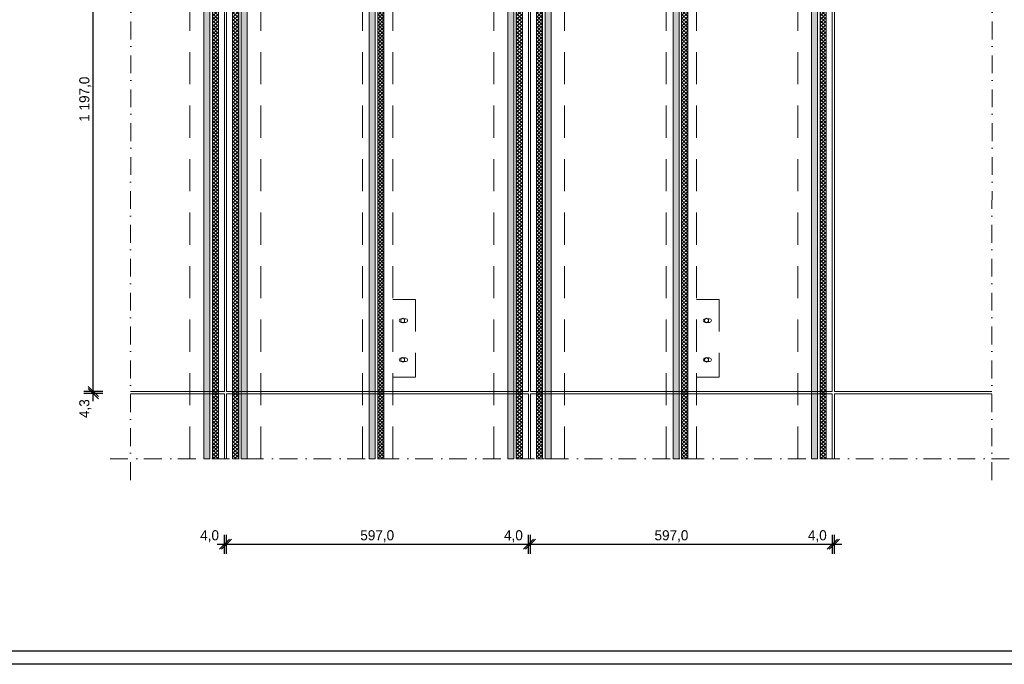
# Model space of a CAD drawing. Extents: x -106566 to -43002, y 22119 to 47619.
# Tile 10 of 24: x -74727 to -55254, y 22119 to 34869. Entities that reach past the tile are written whole.
import ezdxf

# ---------------------------------------------------------------- set-up
doc = ezdxf.new("R2010")
doc.units = 0
doc.header["$MEASUREMENT"] = 0
doc.linetypes.add('Dot & Dashed', pattern=[670.277762, 352.777767, -176.388884, 0, -141.111112])
doc.linetypes.add('Przerywana długa', pattern=[1058.333302, 634.99999, -423.333311])
for name, color, linetype, lineweight, true_color in [('2D Drafting - General_Pen_No__2', 7, 'Continuous', 15, 0x7f7f7f), ('2D Drafting - General_Pen_No__5', 7, 'Continuous', 25, 0x40a5ff), ('Wymiarowanie_Pen_No__5', 7, 'Continuous', 25, 0x40a5ff)]:
    doc.layers.add(name, color=color, linetype=linetype, lineweight=lineweight, true_color=true_color)
doc.layers.add('Wymiarowanie', color=7, linetype='Continuous')
doc.styles.add('GENERATED_STYLE_1', font='txt')
doc.dimstyles.new('GENERATED_STYLE__1', dxfattribs={"dimtxt": 200, "dimasz": 190, "dimexe": 0.18, "dimexo": 0, "dimgap": 0.09, "dimtad": 1, "dimdec": 1, "dimlfac": 0.1, "dimzin": 0, "dimdsep": 46, "dimtxsty": 'GENERATED_STYLE_1', "dimblk": 'ARROWHEAD_6', "dimblk1": 'ARROWHEAD_6', "dimblk2": 'ARROWHEAD_6', "dimcen": 0.09, "dimclrd": 256, "dimclre": 256, "dimclrt": 256, "dimadec": 0, "dimazin": 0, "dimtfac": 1, "dimtdec": 4, "dimtmove": 0, "dimatfit": 3, "dimfxl": 0, "dimtolj": 1, "dimtzin": 0, "dimarcsym": 0})
doc.dimstyles.new('GENERATED_STYLE__2', dxfattribs={"dimtxt": 200, "dimasz": 190, "dimexe": 0.18, "dimexo": 0, "dimgap": 0.09, "dimtad": 1, "dimtih": 1, "dimtoh": 1, "dimdec": 1, "dimlfac": 0.1, "dimzin": 0, "dimdsep": 46, "dimtxsty": 'GENERATED_STYLE_1', "dimblk": 'ARROWHEAD_6', "dimblk1": 'ARROWHEAD_6', "dimblk2": 'ARROWHEAD_6', "dimcen": 0.09, "dimclrd": 256, "dimclre": 256, "dimclrt": 256, "dimadec": 0, "dimazin": 0, "dimtfac": 1, "dimtdec": 4, "dimtmove": 0, "dimatfit": 3, "dimfxl": 0, "dimtolj": 1, "dimtzin": 0, "dimarcsym": 0})
pattern_1 = [(45, (0, 0), (-70.71068, 70.71068), [75, -25]), (45, (7e-15, 70.71), (-70.71068, 70.71068), [75, -25])]
pattern_2 = [(45, (0, 0), (-35.35534, 35.35534), []), (135, (0, 0), (35.35534, 35.35534), [])]

# ---------------------------------------------------------------- blocks, each defined once
blk = doc.blocks.new('*D17')
at = {"layer": 'Wymiarowanie_Pen_No__5', "linetype": 'Continuous'}
for p, q in [((-64765, 24394), (-64565, 24594)), ((-64525, 24594), (-64725, 24394)), ((-64665, 24306), (-64665, 24681)), ((-64625, 24306), (-64625, 24681)), ((-64815, 24494), (-64665, 24494)), ((-64665, 24494), (-64625, 24494))]:
    blk.add_line(p, q, dxfattribs=at)
at = {"layer": 'Wymiarowanie_Pen_No__5', "char_height": 200, "attachment_point": 7, "style": 'GENERATED_STYLE_1'}
for s, insert in [('{4,0}', (-65148, 24534)), ('{597,0}', (-62172, 24534)), ('{4,0}', (-59138, 24534))]:
    blk.add_mtext(s, dxfattribs=dict(at, insert=insert))
blk = doc.blocks.new('ARROWHEAD_6')
at = {"color": 0, "linetype": 'Continuous', "lineweight": 0}
for p, q in [((0, 0), (-1, 0)), ((-0.5, -0.5), (0.5, 0.5))]:
    blk.add_line(p, q, dxfattribs=at)
blk = doc.blocks.new('*D18')
at = {"layer": 'Wymiarowanie_Pen_No__5', "linetype": 'Continuous'}
for p, q in [((-64765, 24394), (-64565, 24594)), ((-64525, 24594), (-64725, 24394)), ((-64625, 24306), (-64625, 24681)), ((-58755, 24394), (-58555, 24594)), ((-58515, 24594), (-58715, 24394)), ((-58655, 24306), (-58655, 24681)), ((-64625, 24494), (-58655, 24494))]:
    blk.add_line(p, q, dxfattribs=at)
at = {"layer": 'Wymiarowanie_Pen_No__5', "char_height": 200, "attachment_point": 7, "style": 'GENERATED_STYLE_1'}
for s, insert in [('{4,0}', (-65148, 24534)), ('{597,0}', (-62172, 24534)), ('{4,0}', (-59138, 24534))]:
    blk.add_mtext(s, dxfattribs=dict(at, insert=insert))
blk = doc.blocks.new('*D19')
at = {"layer": 'Wymiarowanie_Pen_No__5', "linetype": 'Continuous'}
for p, q in [((-58755, 24394), (-58555, 24594)), ((-58515, 24594), (-58715, 24394)), ((-58655, 24306), (-58655, 24681)), ((-58615, 24306), (-58615, 24681)), ((-58655, 24494), (-58615, 24494)), ((-58615, 24494), (-58465, 24494))]:
    blk.add_line(p, q, dxfattribs=at)
at = {"layer": 'Wymiarowanie_Pen_No__5', "char_height": 200, "attachment_point": 7, "style": 'GENERATED_STYLE_1'}
for s, insert in [('{4,0}', (-65148, 24534)), ('{597,0}', (-62172, 24534)), ('{4,0}', (-59138, 24534))]:
    blk.add_mtext(s, dxfattribs=dict(at, insert=insert))
blk = doc.blocks.new('*D20')
at = {"layer": 'Wymiarowanie_Pen_No__5', "linetype": 'Continuous'}
for p, q in [((-70775, 24394), (-70575, 24594)), ((-70535, 24594), (-70735, 24394)), ((-70675, 24306), (-70675, 24681)), ((-70635, 24306), (-70635, 24681)), ((-70825, 24494), (-70675, 24494)), ((-70675, 24494), (-70635, 24494))]:
    blk.add_line(p, q, dxfattribs=at)
at = {"layer": 'Wymiarowanie_Pen_No__5', "char_height": 200, "attachment_point": 7, "style": 'GENERATED_STYLE_1'}
for s, insert in [('{4,0}', (-71158, 24534)), ('{597,0}', (-67991, 24534))]:
    blk.add_mtext(s, dxfattribs=dict(at, insert=insert))
blk = doc.blocks.new('*D21')
at = {"layer": 'Wymiarowanie_Pen_No__5', "linetype": 'Continuous'}
for p, q in [((-70775, 24394), (-70575, 24594)), ((-70535, 24594), (-70735, 24394)), ((-70635, 24306), (-70635, 24681)), ((-64765, 24394), (-64565, 24594)), ((-64665, 24306), (-64665, 24681)), ((-70635, 24494), (-64665, 24494)), ((-64665, 24494), (-64515, 24494))]:
    blk.add_line(p, q, dxfattribs=at)
at = {"layer": 'Wymiarowanie_Pen_No__5', "char_height": 200, "attachment_point": 7, "style": 'GENERATED_STYLE_1'}
for s, insert in [('{4,0}', (-71158, 24534)), ('{597,0}', (-67991, 24534))]:
    blk.add_mtext(s, dxfattribs=dict(at, insert=insert))
blk = doc.blocks.new('*D22')
at = {"layer": 'Wymiarowanie_Pen_No__5', "linetype": 'Continuous'}
for p, q in [((-73085, 27515), (-73460, 27515)), ((-73085, 27472), (-73460, 27472)), ((-73372, 27615), (-73172, 27415)), ((-73172, 27372), (-73372, 27572)), ((-73272, 27472), (-73272, 27515)), ((-73272, 27322), (-73272, 27472))]:
    blk.add_line(p, q, dxfattribs=at)
at = {"layer": 'Wymiarowanie_Pen_No__5', "char_height": 200, "attachment_point": 7, "rotation": 90, "style": 'GENERATED_STYLE_1'}
for s, insert in [('{4,0}', (-73312, 39003)), ('{1\xa0197,0}', (-73312, 32850)), ('{4,3}', (-73312, 26990))]:
    blk.add_mtext(s, dxfattribs=dict(at, insert=insert))
blk = doc.blocks.new('*D23')
at = {"layer": 'Wymiarowanie_Pen_No__5', "linetype": 'Continuous'}
for p, q in [((-73372, 39625), (-73172, 39425)), ((-73172, 39385), (-73372, 39585)), ((-73085, 39485), (-73460, 39485)), ((-73272, 27515), (-73272, 39485)), ((-73085, 27515), (-73460, 27515)), ((-73372, 27615), (-73172, 27415)), ((-73172, 27372), (-73372, 27572))]:
    blk.add_line(p, q, dxfattribs=at)
at = {"layer": 'Wymiarowanie_Pen_No__5', "char_height": 200, "attachment_point": 7, "rotation": 90, "style": 'GENERATED_STYLE_1'}
for s, insert in [('{4,0}', (-73312, 39003)), ('{1\xa0197,0}', (-73312, 32850)), ('{4,3}', (-73312, 26990))]:
    blk.add_mtext(s, dxfattribs=dict(at, insert=insert))
blk = doc.blocks.new('*D24')
at = {"layer": 'Wymiarowanie_Pen_No__5', "linetype": 'Continuous'}
for p, q in [((-73372, 39625), (-73172, 39425)), ((-73172, 39385), (-73372, 39585)), ((-73272, 39525), (-73272, 39675)), ((-73085, 39525), (-73460, 39525)), ((-73085, 39485), (-73460, 39485)), ((-73272, 39485), (-73272, 39525))]:
    blk.add_line(p, q, dxfattribs=at)
at = {"layer": 'Wymiarowanie_Pen_No__5', "char_height": 200, "attachment_point": 7, "rotation": 90, "style": 'GENERATED_STYLE_1'}
for s, insert in [('{4,0}', (-73312, 39003)), ('{1\xa0197,0}', (-73312, 32850)), ('{4,3}', (-73312, 26990))]:
    blk.add_mtext(s, dxfattribs=dict(at, insert=insert))

msp = doc.modelspace()

# ---------------------------------------------------------------- hatches: boundary and pattern name
at = {"layer": '2D Drafting - General_Pen_No__2', "linetype": 'Continuous'}
h = msp.add_hatch(dxfattribs=at)
h.set_pattern_fill('Grid_5x5_Diagonal', color=256, style=0, pattern_type=2)
h.set_pattern_definition(pattern_2)
h.paths.add_polyline_path([(-70915.38, 40857.78), (-70915.38, 26184.37), (-70795.38, 26184.37), (-70795.38, 40857.78)], flags=0)
h = msp.add_hatch(dxfattribs=at)
h.set_pattern_fill('Grid_5x5_Diagonal', color=256, style=0, pattern_type=2)
h.set_pattern_definition(pattern_2)
h.paths.add_polyline_path([(-70395.38, 40857.78), (-70395.38, 26184.37), (-70515.38, 26184.37), (-70515.38, 40857.78)], flags=0)
h = msp.add_hatch(dxfattribs=at)
h.set_pattern_fill('Grid_5x5_Diagonal', color=256, style=0, pattern_type=2)
h.set_pattern_definition(pattern_2)
h.paths.add_polyline_path([(-67646.04, 40857.78), (-67646.04, 26184.37), (-67526.04, 26184.37), (-67526.04, 40857.78)], flags=0)
h = msp.add_hatch(dxfattribs=at)
h.set_pattern_fill('Grid_5x5_Diagonal', color=256, style=0, pattern_type=2)
h.set_pattern_definition(pattern_2)
h.paths.add_polyline_path([(-64905.38, 40857.78), (-64905.38, 26184.37), (-64785.38, 26184.37), (-64785.38, 40857.78)], flags=0)
h = msp.add_hatch(dxfattribs=at)
h.set_pattern_fill('Grid_5x5_Diagonal', color=256, style=0, pattern_type=2)
h.set_pattern_definition(pattern_2)
h.paths.add_polyline_path([(-64385.38, 40857.78), (-64385.38, 26184.37), (-64505.38, 26184.37), (-64505.38, 40857.78)], flags=0)
h = msp.add_hatch(dxfattribs=at)
h.set_pattern_fill('Grid_5x5_Diagonal', color=256, style=0, pattern_type=2)
h.set_pattern_definition(pattern_2)
h.paths.add_polyline_path([(-61636.04, 40857.78), (-61636.04, 26184.37), (-61516.04, 26184.37), (-61516.04, 40857.78)], flags=0)
h = msp.add_hatch(dxfattribs=at)
h.set_pattern_fill('Grid_5x5_Diagonal', color=256, style=0, pattern_type=2)
h.set_pattern_definition(pattern_2)
h.paths.add_polyline_path([(-58895.38, 40857.78), (-58895.38, 26184.37), (-58775.38, 26184.37), (-58775.38, 40857.78)], flags=0)
at = {"layer": '2D Drafting - General_Pen_No__5', "linetype": 'Continuous'}
h = msp.add_hatch(dxfattribs=at)
h.set_pattern_fill('Beton', color=256, style=0, pattern_type=2)
h.set_pattern_definition(pattern_1)
h.paths.add_polyline_path([(-71085.38, 40857.78), (-71085.38, 26184.37), (-70965.38, 26184.37), (-70965.38, 40857.78)], flags=0)
h = msp.add_hatch(dxfattribs=at)
h.set_pattern_fill('Beton', color=256, style=0, pattern_type=2)
h.set_pattern_definition(pattern_1)
h.paths.add_polyline_path([(-70225.38, 40857.78), (-70225.38, 26184.37), (-70345.38, 26184.37), (-70345.38, 40857.78)], flags=0)
h = msp.add_hatch(dxfattribs=at)
h.set_pattern_fill('Beton', color=256, style=0, pattern_type=2)
h.set_pattern_definition(pattern_1)
h.paths.add_polyline_path([(-67816.04, 40857.78), (-67816.04, 26184.37), (-67696.04, 26184.37), (-67696.04, 40857.78)], flags=0)
h = msp.add_hatch(dxfattribs=at)
h.set_pattern_fill('Beton', color=256, style=0, pattern_type=2)
h.set_pattern_definition(pattern_1)
h.paths.add_polyline_path([(-65075.38, 40857.78), (-65075.38, 26184.37), (-64955.38, 26184.37), (-64955.38, 40857.78)], flags=0)
h = msp.add_hatch(dxfattribs=at)
h.set_pattern_fill('Beton', color=256, style=0, pattern_type=2)
h.set_pattern_definition(pattern_1)
h.paths.add_polyline_path([(-64215.38, 40857.78), (-64215.38, 26184.37), (-64335.38, 26184.37), (-64335.38, 40857.78)], flags=0)
h = msp.add_hatch(dxfattribs=at)
h.set_pattern_fill('Beton', color=256, style=0, pattern_type=2)
h.set_pattern_definition(pattern_1)
h.paths.add_polyline_path([(-61806.04, 40857.78), (-61806.04, 26184.37), (-61686.04, 26184.37), (-61686.04, 40857.78)], flags=0)
h = msp.add_hatch(dxfattribs=at)
h.set_pattern_fill('Beton', color=256, style=0, pattern_type=2)
h.set_pattern_definition(pattern_1)
h.paths.add_polyline_path([(-59065.38, 40857.78), (-59065.38, 26184.37), (-58945.38, 26184.37), (-58945.38, 40857.78)], flags=0)

# ---------------------------------------------------------------- linework, layer by layer
at = {"layer": '2D Drafting - General_Pen_No__2', "linetype": 'Dot & Dashed'}
for p, q in [((-72539.01, 25764.03), (-72518.98, 44030.36)), ((-55503.53, 25764.03), (-55483.56, 44011.71)), ((-72940.14, 26184.37), (-51862.74, 26184.37))]:
    msp.add_line(p, q, dxfattribs=at)
at = {"layer": '2D Drafting - General_Pen_No__2', "linetype": 'Przerywana długa'}
for p, q in [((-71359.54, 26184.37), (-71359.54, 40857.78)), ((-69959.54, 26184.37), (-69959.54, 40857.78)), ((-67950.38, 26184.37), (-67950.38, 40857.78)), ((-67350.38, 26184.37), (-67350.38, 40857.78)), ((-65349.54, 26184.37), (-65349.54, 40857.78)), ((-63949.54, 26184.37), (-63949.54, 40857.78)), ((-61940.38, 26184.37), (-61940.38, 40857.78)), ((-61340.38, 26184.37), (-61340.38, 40857.78)), ((-59339.54, 26184.37), (-59339.54, 40857.78)), ((-66900.38, 29336.43), (-67350.38, 29336.43)), ((-66900.38, 29336.43), (-66900.38, 27795.86)), ((-60890.38, 29336.43), (-61340.38, 29336.43)), ((-60890.38, 29336.43), (-60890.38, 27795.86)), ((-66900.38, 27795.86), (-67350.38, 27795.86)), ((-60890.38, 27795.86), (-61340.38, 27795.86))]:
    msp.add_line(p, q, dxfattribs=at)
at = {"layer": '2D Drafting - General_Pen_No__2', "linetype": 'Continuous'}
for p, q in [((-70675.38, 27515.14), (-70675.38, 39485.14)), ((-70635.38, 27515.14), (-70635.38, 39485.14)), ((-64665.38, 39485.14), (-64665.38, 27515.14)), ((-64625.38, 27515.14), (-64625.38, 39485.14)), ((-58655.38, 39485.14), (-58655.38, 27515.14)), ((-58615.38, 27515.14), (-58615.38, 39485.14)), ((-67191.19, 28942.08), (-67153.02, 28965.08)), ((-67191.19, 28896.08), (-67191.19, 28942.08)), ((-67191.19, 28896.08), (-67153.02, 28873.08)), ((-67182.88, 28955.38), (-67169.13, 28955.38)), ((-67169.13, 28882.79), (-67182.88, 28882.79)), ((-67114.85, 28942.08), (-67153.02, 28965.08)), ((-67114.85, 28896.08), (-67153.02, 28873.08)), ((-67136.91, 28955.38), (-67092.7, 28955.38)), ((-67092.7, 28882.79), (-67136.91, 28882.79)), ((-67114.85, 28896.08), (-67114.85, 28942.08)), ((-61181.19, 28942.08), (-61143.02, 28965.08)), ((-61181.19, 28896.08), (-61181.19, 28942.08)), ((-61181.19, 28896.08), (-61143.02, 28873.08)), ((-61172.88, 28955.38), (-61159.13, 28955.38)), ((-61159.13, 28882.79), (-61172.88, 28882.79)), ((-61104.85, 28942.08), (-61143.02, 28965.08)), ((-61104.85, 28896.08), (-61143.02, 28873.08)), ((-61126.91, 28955.38), (-61082.7, 28955.38)), ((-61082.7, 28882.79), (-61126.91, 28882.79)), ((-61104.85, 28896.08), (-61104.85, 28942.08)), ((-67191.19, 28166.12), (-67153.02, 28189.12)), ((-67191.19, 28120.12), (-67191.19, 28166.12)), ((-67191.19, 28120.12), (-67153.02, 28097.12)), ((-67182.88, 28179.41), (-67169.13, 28179.41)), ((-67169.13, 28106.82), (-67182.88, 28106.82)), ((-67114.85, 28166.12), (-67153.02, 28189.12)), ((-67114.85, 28120.12), (-67153.02, 28097.12)), ((-67136.91, 28177.54), (-67092.7, 28177.54)), ((-67092.7, 28104.95), (-67136.91, 28104.95)), ((-67114.85, 28120.12), (-67114.85, 28166.12)), ((-61181.19, 28166.12), (-61143.02, 28189.12)), ((-61181.19, 28120.12), (-61181.19, 28166.12)), ((-61181.19, 28120.12), (-61143.02, 28097.12)), ((-61172.88, 28179.41), (-61159.13, 28179.41)), ((-61159.13, 28106.82), (-61172.88, 28106.82)), ((-61104.85, 28166.12), (-61143.02, 28189.12)), ((-61104.85, 28120.12), (-61143.02, 28097.12)), ((-61126.91, 28177.54), (-61082.7, 28177.54)), ((-61082.7, 28104.95), (-61126.91, 28104.95)), ((-61104.85, 28120.12), (-61104.85, 28166.12)), ((-70675.38, 27471.98), (-72537.14, 27471.98)), ((-70675.38, 27515.14), (-72537.09, 27515.14)), ((-70675.38, 27471.98), (-70675.38, 26184.37)), ((-64665.38, 27515.14), (-70635.38, 27515.14)), ((-70635.38, 27471.98), (-70635.38, 26184.37)), ((-64665.38, 27471.98), (-70635.38, 27471.98)), ((-64665.38, 26184.37), (-64665.38, 27471.98)), ((-58655.38, 27515.14), (-64625.38, 27515.14)), ((-64625.38, 27471.98), (-64625.38, 26184.37)), ((-58655.38, 27471.98), (-64625.38, 27471.98)), ((-58655.38, 26184.37), (-58655.38, 27471.98)), ((-58615.38, 27515.14), (-55500.34, 27515.14)), ((-58615.38, 27471.98), (-58615.38, 26184.37)), ((-58615.38, 27471.98), (-55500.39, 27471.98))]:
    msp.add_line(p, q, dxfattribs=at)
at = {"layer": '2D Drafting - General_Pen_No__2', "linetype": 'Continuous', "flags": 128}
for points in [[(-71085.38, 40857.78), (-71085.38, 26184.37), (-70965.38, 26184.37), (-70965.38, 40857.78)], [(-70915.38, 40857.78), (-70915.38, 26184.37), (-70795.38, 26184.37), (-70795.38, 40857.78)], [(-70395.38, 40857.78), (-70395.38, 26184.37), (-70515.38, 26184.37), (-70515.38, 40857.78)], [(-70225.38, 40857.78), (-70225.38, 26184.37), (-70345.38, 26184.37), (-70345.38, 40857.78)], [(-67816.04, 40857.78), (-67816.04, 26184.37), (-67696.04, 26184.37), (-67696.04, 40857.78)], [(-67646.04, 40857.78), (-67646.04, 26184.37), (-67526.04, 26184.37), (-67526.04, 40857.78)], [(-65075.38, 40857.78), (-65075.38, 26184.37), (-64955.38, 26184.37), (-64955.38, 40857.78)], [(-64905.38, 40857.78), (-64905.38, 26184.37), (-64785.38, 26184.37), (-64785.38, 40857.78)], [(-64385.38, 40857.78), (-64385.38, 26184.37), (-64505.38, 26184.37), (-64505.38, 40857.78)], [(-64215.38, 40857.78), (-64215.38, 26184.37), (-64335.38, 26184.37), (-64335.38, 40857.78)], [(-61806.04, 40857.78), (-61806.04, 26184.37), (-61686.04, 26184.37), (-61686.04, 40857.78)], [(-61636.04, 40857.78), (-61636.04, 26184.37), (-61516.04, 26184.37), (-61516.04, 40857.78)], [(-59065.38, 40857.78), (-59065.38, 26184.37), (-58945.38, 26184.37), (-58945.38, 40857.78)], [(-58895.38, 40857.78), (-58895.38, 26184.37), (-58775.38, 26184.37), (-58775.38, 40857.78)]]:
    msp.add_lwpolyline(points, close=True, dxfattribs=at)
at = {"layer": '2D Drafting - General_Pen_No__2', "linetype": 'Continuous'}
for centre in [(-67153.02, 28919.08), (-61143.02, 28919.08), (-67153.02, 28143.12), (-61143.02, 28143.12)]:
    msp.add_circle(centre, 38.17, dxfattribs=at)
for centre, start, end in [((-67182.88, 28919.08), 90, 270), ((-67092.7, 28919.08), 270, 90), ((-61172.88, 28919.08), 90, 270), ((-61082.7, 28919.08), 270, 90), ((-67182.88, 28143.12), 90, 270), ((-67092.7, 28141.24), 270, 90), ((-61172.88, 28143.12), 90, 270), ((-61082.7, 28141.24), 270, 90)]:
    msp.add_arc(centre, 36.29, start, end, dxfattribs=at)
at = {"layer": '2D Drafting - General_Pen_No__5', "linetype": 'Continuous'}
for p, q in [((-43261.99, 22378.56), (-98077.59, 22378.56)), ((-43002.35, 22118.92), (-98337.23, 22118.92))]:
    msp.add_line(p, q, dxfattribs=at)

# ---------------------------------------------------------------- dimensions: what is measured, and where the dimension line sits
at = {"layer": 'Wymiarowanie', "color": 161, "linetype": 'Continuous', "lineweight": 25, "true_color": 0x40a5ff}
for p1, p2, picture, middle in [((-72523.97, 39485.14), (-72523.92, 39525.14), '*D24', (-73412.28, 39193.14)), ((-72537.09, 27515.14), (-72523.97, 39485.14), '*D23', (-73412.28, 33306.31)), ((-72537.14, 27471.98), (-72537.09, 27515.14), '*D22', (-73412.28, 27179.98))]:
    dim = msp.add_linear_dim(base=(-73272.28, 27471.98), p1=p1, p2=p2, angle=90, dimstyle='GENERATED_STYLE__1', dxfattribs=at)
    dim.commit()
    dim.dimension.update_dxf_attribs({"geometry": picture, "text_midpoint": middle})
for base, p1, p2, picture, middle in [((-64665.38, 24493.8), (-64665.38, 27471.98), (-64625.38, 27471.98), '*D17', (-64957.38, 24633.8)), ((-64665.38, 24493.8), (-64625.38, 27471.98), (-58655.38, 27471.98), '*D18', (-61830.55, 24633.8)), ((-64665.38, 24493.8), (-58655.38, 27471.98), (-58615.38, 27471.98), '*D19', (-58947.38, 24633.8)), ((-70675.38, 24493.8), (-70675.38, 26184.37), (-70635.38, 26184.37), '*D20', (-70967.38, 24633.8)), ((-70675.38, 24493.8), (-70635.38, 26184.37), (-64665.38, 26184.37), '*D21', (-67649.47, 24633.8))]:
    dim = msp.add_linear_dim(base=base, p1=p1, p2=p2, dimstyle='GENERATED_STYLE__2', dxfattribs=at)
    dim.commit()
    dim.dimension.update_dxf_attribs({"geometry": picture, "text_midpoint": middle})

doc.saveas('drawing.dxf')
